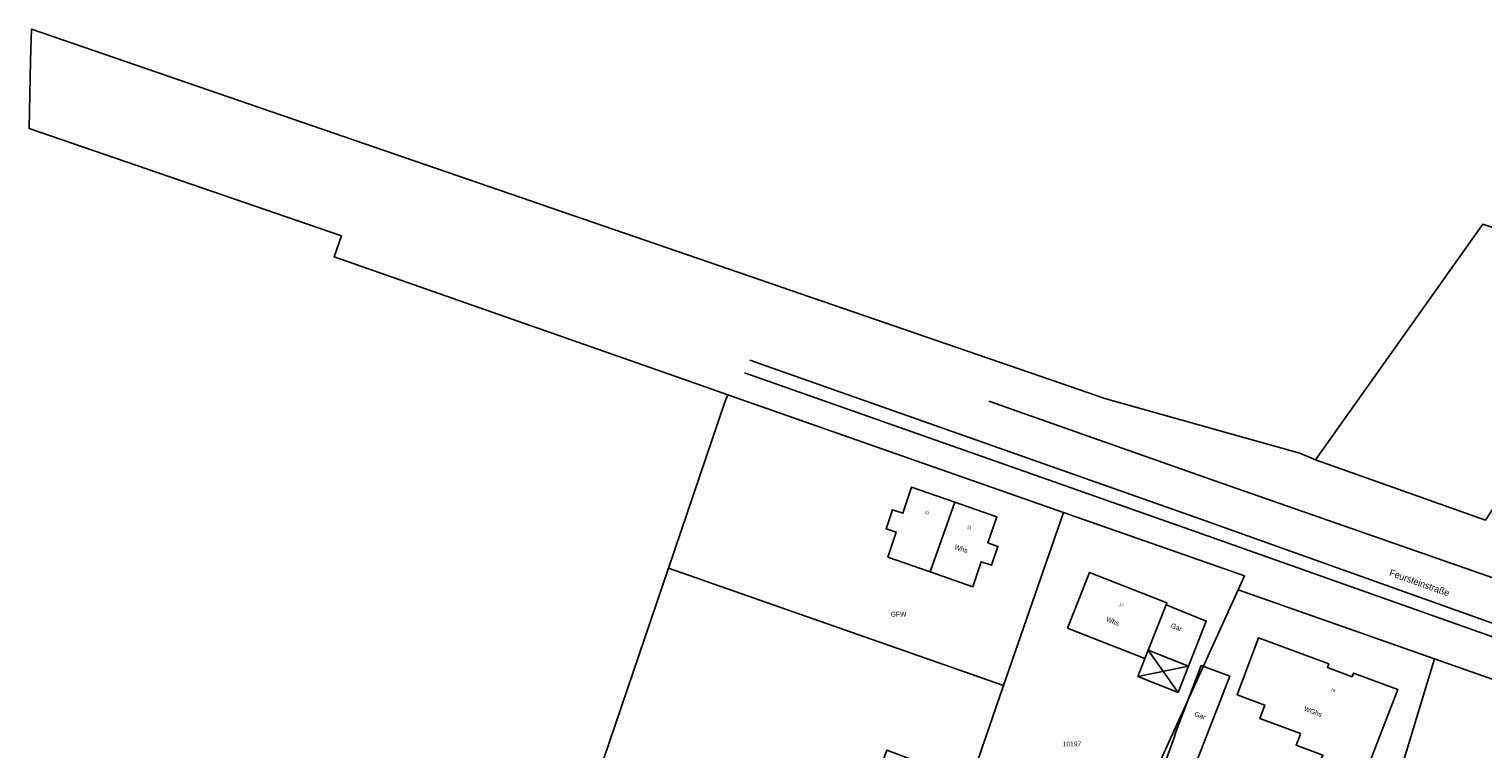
# Model space of a CAD drawing. Extents: x 3509830 to 3510598, y 5283390 to 5283721.
# Tile 6 of 13: x 3509830 to 3510024, y 5283595 to 5283691. Entities that reach past the tile are written whole.
import ezdxf
from ezdxf.enums import TextEntityAlignment as Align

# ---------------------------------------------------------------- set-up
doc = ezdxf.new("R2010")
doc.units = 0
for name, color, linetype in [('FAHRBAHNRANDLINIE', 7, 'CONTINUOUS'), ('FLURSTUECK', 7, 'CONTINUOUS'), ('FLURSTUECKSNUMMER', 7, 'CONTINUOUS'), ('GEBAEUDE-NUTZUNG-FK5', 7, 'CONTINUOUS'), ('NUTZUNGSARTTEXT', 7, 'CONTINUOUS'), ('STRASSENNAME', 7, 'CONTINUOUS'), ('UEBERDACHUNG', 7, 'CONTINUOUS'), ('WIRTSCHAFTSGEBAEUDE', 7, 'CONTINUOUS'), ('WOHNHAUS', 7, 'CONTINUOUS'), ('WOHNHAUSNUMMER', 7, 'CONTINUOUS')]:
    doc.layers.add(name, color=color, linetype=linetype)
doc.styles.add('Schrift4', font='roman')
doc.styles.add('Schrift5', font='roman')

msp = doc.modelspace()

# ---------------------------------------------------------------- linework, layer by layer
at = {"layer": 'FAHRBAHNRANDLINIE'}
for points in [[(3509986.28, 5283625.62), (3509925.94, 5283646.88)], [(3509925.25, 5283645.22), (3509985.66, 5283623.95)], [(3509988.27, 5283630.71), (3509957.94, 5283641.43)], [(3510203.986, 5283555.436), (3509988.27, 5283630.71)], [(3509985.66, 5283623.95), (3510173.576, 5283557.346)], [(3509986.28, 5283625.62), (3510071.905, 5283595.062)]]:
    msp.add_lwpolyline(points, dxfattribs=at)
at = {"layer": 'FLURSTUECK'}
msp.add_lwpolyline([(3510044.281, 5283597.541), (3510017.536, 5283606.932), (3509991.257, 5283616.16), (3509992.116, 5283618.05), (3509967.91, 5283626.53), (3509923.03, 5283642.252), (3509917.848, 5283644.075), (3509870.34, 5283660.72), (3509871.33, 5283663.51), (3509829.55, 5283677.88), (3509829.55, 5283677.88), (3509829.76, 5283686.97), (3509829.86, 5283691.19), (3509967.65, 5283643.76), (3509973.45, 5283641.76), (3509990.1, 5283637.09), (3509999.53, 5283634.44), (3510001.6, 5283633.58), (3510024.35, 5283625.51)], dxfattribs=at)
for points in [[(3510001.6, 5283633.58), (3510024.02, 5283665.07), (3510045.69, 5283657.87), (3510026.58, 5283628.89), (3510024.35, 5283625.51), (3510001.6, 5283633.58)], [(3509955.47, 5283590.55), (3509959.906, 5283603.379), (3509967.91, 5283626.53), (3509992.116, 5283618.05), (3509991.257, 5283616.16), (3509976.13, 5283582.87), (3509975.573, 5283581.374), (3509965.414, 5283584.94), (3509966.016, 5283586.63), (3509963.953, 5283587.396), (3509955.47, 5283590.55)], [(3509905.625, 5283591.245), (3509915.07, 5283619.088), (3509959.906, 5283603.379), (3509955.47, 5283590.55), (3509944.267, 5283594.714), (3509938.882, 5283579.594), (3509905.625, 5283591.245)], [(3509975.573, 5283581.374), (3509976.13, 5283582.87), (3509991.257, 5283616.16), (3510017.536, 5283606.932), (3510008.526, 5283577.227), (3510006.493, 5283570.522), (3509975.573, 5283581.374)]]:
    msp.add_lwpolyline(points, close=True, dxfattribs=at)
for points in [[(3509915.07, 5283619.088), (3509922.591, 5283641.261, -0.045254), (3509923.03, 5283642.252), (3509967.91, 5283626.53), (3509959.906, 5283603.379), (3509915.07, 5283619.088)], [(3510008.526, 5283577.227), (3510017.536, 5283606.932), (3510044.281, 5283597.541, -0.031302), (3510044.009, 5283596.578), (3510034.071, 5283568.261), (3510008.526, 5283577.227)]]:
    msp.add_lwpolyline(points, format="xyb", close=True, dxfattribs=at)
at = {"layer": 'UEBERDACHUNG'}
msp.add_lwpolyline([(3509977.86, 5283604.59), (3509978.81, 5283606.98), (3509979.25, 5283608.1), (3509984.62, 5283605.95), (3509983.23, 5283602.44), (3509977.86, 5283604.59)], close=True, dxfattribs=at)
for points in [[(3509983.23, 5283602.44), (3509979.25, 5283608.1)], [(3509977.86, 5283604.59), (3509984.62, 5283605.95)]]:
    msp.add_lwpolyline(points, dxfattribs=at)
at = {"layer": 'WIRTSCHAFTSGEBAEUDE'}
for points in [[(3509979.25, 5283608.1), (3509981.64, 5283614.15), (3509987.01, 5283612), (3509984.62, 5283605.95), (3509979.25, 5283608.1)], [(3509981.59, 5283593.36), (3509982.82, 5283596.65), (3509982.74, 5283596.68), (3509986.33, 5283606.06), (3509990.15, 5283604.63), (3509986.54, 5283595.33), (3509985.25, 5283592.01), (3509981.59, 5283593.36)]]:
    msp.add_lwpolyline(points, close=True, dxfattribs=at)
at = {"layer": 'WOHNHAUS'}
for points in [[(3509944.41, 5283620.55), (3509945.55, 5283623.89), (3509944.17, 5283624.35), (3509945.04, 5283626.89), (3509946.41, 5283626.42), (3509947.6, 5283629.91), (3509953.354, 5283627.908), (3509950.09, 5283618.565), (3509944.41, 5283620.55)], [(3509950.09, 5283618.565), (3509953.354, 5283627.908), (3509958.98, 5283625.95), (3509957.78, 5283622.46), (3509959.15, 5283621.99), (3509958.29, 5283619.46), (3509956.92, 5283619.93), (3509955.77, 5283616.58), (3509950.09, 5283618.565)], [(3509968.46, 5283611.05), (3509971.41, 5283618.51), (3509981.75, 5283614.42), (3509981.64, 5283614.15), (3509979.25, 5283608.1), (3509978.81, 5283606.98), (3509968.46, 5283611.05)], [(3509994.17, 5283598.95), (3509994.84, 5283600.75), (3509991.15, 5283602.11), (3509993.99, 5283609.75), (3510003.4, 5283606.25), (3510003.22, 5283605.78), (3510006.52, 5283604.54), (3510006.7, 5283605.03), (3510012.65, 5283602.82), (3510008.87, 5283593.14), (3510006.52, 5283587.12), (3510000.65, 5283589.59), (3510002.6, 5283594.04), (3509999.03, 5283595.37), (3509999.56, 5283596.79), (3509999.61, 5283596.93), (3509994.17, 5283598.95)]]:
    msp.add_lwpolyline(points, close=True, dxfattribs=at)

# ---------------------------------------------------------------- texts
at = {"layer": 'FLURSTUECKSNUMMER', "color": 1, "style": 'Schrift4'}
msp.add_text('10197', height=0.65, dxfattribs=at).set_placement((3509967.793, 5283595.225))
at = {"layer": 'GEBAEUDE-NUTZUNG-FK5', "color": 1, "style": 'Schrift4'}
for s, rotation, p in [('Whs', 340.74, (3509954.125, 5283621.363)), ('Whs', 338.418, (3509974.373, 5283611.673)), ('Gar', 338.184, (3509982.894, 5283610.871)), ('WGhs', 339.624, (3510001.17, 5283599.578)), ('Gar', 339.75, (3509986.068, 5283599.043))]:
    msp.add_text(s, height=0.65, rotation=rotation, dxfattribs=at).set_placement(p, align=Align.CENTER)
at = {"layer": 'NUTZUNGSARTTEXT', "color": 1, "style": 'Schrift4'}
msp.add_text('GFW', height=0.65, dxfattribs=at).set_placement((3509944.799, 5283612.594))
at = {"layer": 'STRASSENNAME', "color": 1, "style": 'Schrift4'}
msp.add_text('Feursteinstraße', height=0.9, rotation=340.353, dxfattribs=at).set_placement((3510015.38, 5283616.695), align=Align.CENTER)
at = {"layer": 'WOHNHAUSNUMMER', "color": 1, "style": 'Schrift5'}
for s, rotation, p in [('23', 340.812, (3509949.573, 5283626.312)), ('21', 340.812, (3509955.263, 5283624.332)), ('17', 338.418, (3509975.569, 5283613.908)), ('15', 339.408, (3510003.902, 5283602.586))]:
    msp.add_text(s, height=0.39, rotation=rotation, dxfattribs=at).set_placement(p, align=Align.CENTER)

doc.saveas('drawing.dxf')
